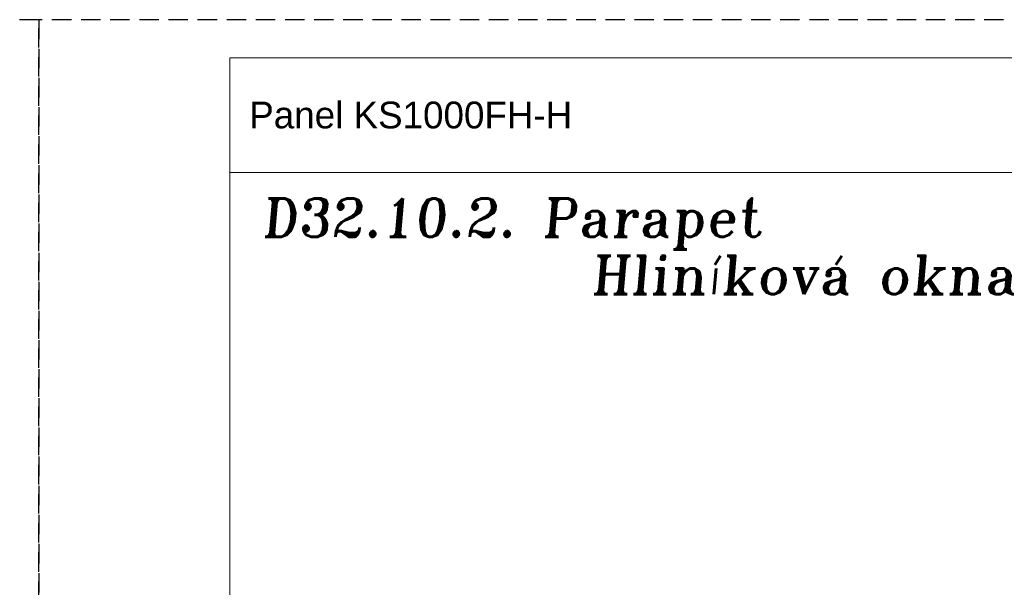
# Model space of a CAD drawing. Header units: millimetres. Extents: x -385852 to 238709, y -99680 to 201840.
# Tile 38 of 176: x 3428 to 4071, y -52206 to -51835. Entities that reach past the tile are written whole.
import ezdxf

# ---------------------------------------------------------------- set-up
doc = ezdxf.new("R2010")
doc.units = ezdxf.units.MM
doc.linetypes.add('DASHED', pattern=[19.05, 12.7, -6.35])
for name, color, linetype, lineweight in [('KING_DET_drawing frame', 7, 'Continuous', 20), ('KING_DET_text-note', 7, 'Continuous', 25), ('KING_DET_text-title', 140, 'Continuous', 50)]:
    doc.layers.add(name, color=color, linetype=linetype, lineweight=lineweight)
doc.layers.add('KING_DET_print frame', color=1, linetype='DASHED', lineweight=30, plot=False)
doc.styles.add('Nadpisy', font='romant.shx', dxfattribs={"oblique": 5, "height": 7.5})
doc.styles.add('Technický', font='technic_.ttf', dxfattribs={"width": 1.2, "height": 3.5})

msp = doc.modelspace()

# ---------------------------------------------------------------- linework, layer by layer
at = {"layer": 'KING_DET_drawing frame', "color": 7}
msp.add_line((3565.00006, -51935.00001), (4465.00006, -51935.00001), dxfattribs=at)
msp.add_lwpolyline([(3565.00006, -51860.00001), (4465.00006, -51860.00001), (4465.00006, -53295.00001), (3565.00006, -53295.00001)], close=True, dxfattribs=at)
at = {"layer": 'KING_DET_print frame', "color": 1}
for points in [[(3440.00006, -53320.00001), (3440.00006, -51835.00001), (2390.00006, -51835.00001), (2390.00006, -53320.00001)], [(4490.00006, -53320.00001), (4490.00006, -51835.00001), (3440.00006, -51835.00001), (3440.00006, -53320.00001)]]:
    msp.add_lwpolyline(points, close=True, dxfattribs=at)

# ---------------------------------------------------------------- texts
at = {"layer": 'KING_DET_text-note', "color": 7, "style": 'Technický', "width": 1.2}
msp.add_text('Panel KS1000FH-H', height=17.5, dxfattribs=at).set_placement((3577.61262, -51906.08771))
at = {"layer": 'KING_DET_text-title', "style": 'Nadpisy', "oblique": 5}
for s, p in [('D32.10.2. Parapet', (3585.8775, -51976.91988)), ('Hliníková okna', (3801.07423, -52014.43241))]:
    msp.add_text(s, height=25, dxfattribs=at).set_placement(p)

doc.saveas('drawing.dxf')
